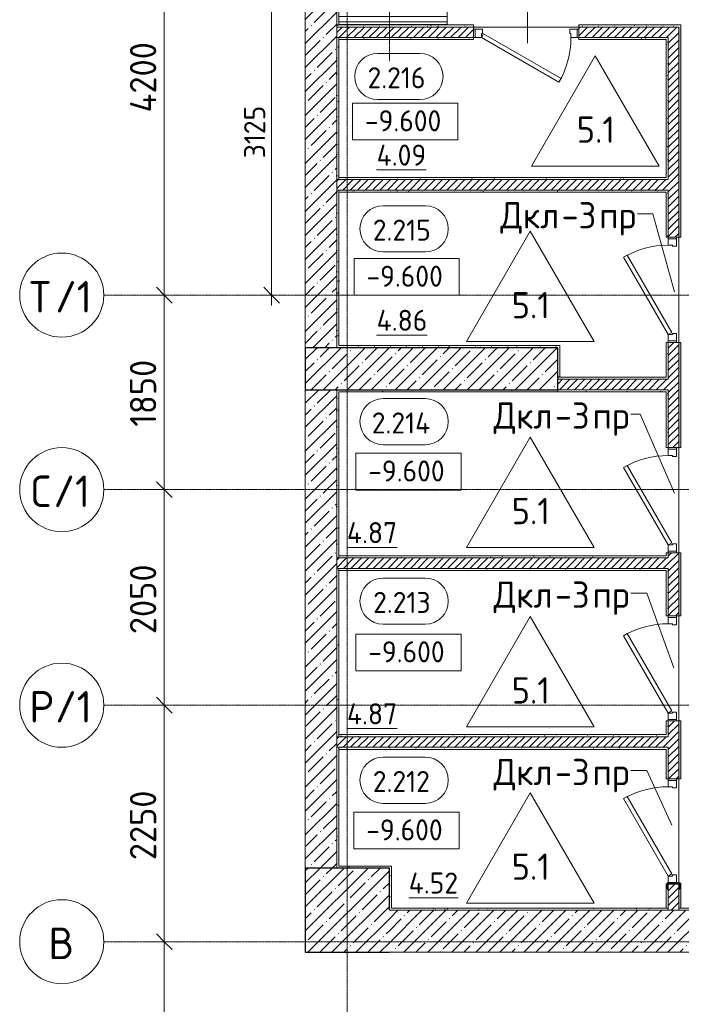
# Model space of a CAD drawing. Header units: millimetres. Extents: x -4136 to 63268, y -10605 to 130973.
# Tile 34 of 47: x -3114 to 3174, y 80105 to 89470. Entities that reach past the tile are written whole.
import ezdxf

# ---------------------------------------------------------------- set-up
doc = ezdxf.new("R2010")
doc.units = ezdxf.units.MM
doc.linetypes.add('4_ Штрихпунктир_ 10 х 2 мм', pattern=[14, 10, -2, 0, -2])
doc.linetypes.add('4_ Штрихпунктир_ 5 х 2 мм', pattern=[9, 5, -2, 0, -2])
for name, color, linetype, lineweight in [('A-ANNO-DIMS', 7, 'Continuous', 5), ('A-ANNO-DIMS-100', 7, 'Continuous', 5), ('A-AREA-IDEN', 7, 'Continuous', 5), ('A-DETL', 7, 'Continuous', 25), ('A-DOOR', 7, 'Continuous', 13), ('A-DOOR-FRAM', 7, 'Continuous', 13), ('A-DOOR-IDEN', 7, 'Continuous', 5), ('A-FLOR', 7, 'Continuous', 13), ('A-FLOR-IDEN', 7, 'Continuous', 5), ('A-WALL', 7, 'Continuous', 13), ('A-WALL-PATT', 7, 'Continuous', 13), ('G-ANNO-DIMS', 7, 'Continuous', 5), ('I-WALL', 7, 'Continuous', 13), ('M-EQPM', 7, 'Continuous', 13), ('Q-SPCQ', 7, 'Continuous', 13), ('S-COLS', 7, 'Continuous', 25), ('S-GRID', 7, 'Continuous', 5), ('S-GRID-IDEN', 7, 'Continuous', 5)]:
    doc.layers.add(name, color=color, linetype=linetype, lineweight=lineweight)
doc.styles.add('GOST Common_1', font='GOST_Common.ttf', dxfattribs={"height": 300})
doc.styles.add('GOST Common_2', font='GOST_Common.ttf', dxfattribs={"height": 250})
doc.styles.add('GOST Common_3', font='GOST_Common.ttf', dxfattribs={"height": 200})
doc.dimstyles.new('2_5_мм', dxfattribs={"dimscale": 304.8, "dimtxt": 251.428749, "dimasz": 0.492126, "dimexe": 0.492126, "dimexo": 0.492126, "dimgap": 0, "dimtad": 1, "dimdec": 5, "dimrnd": 1e-05, "dimdsep": 46, "dimtxsty": 'GOST Common_2', "dimblk1": 'OBLIQUE', "dimblk2": 'OBLIQUE', "dimsah": 1, "dimcen": 0.09, "dimdle": 0.492126, "dimadec": 5, "dimazin": 2, "dimtfac": 1, "dimtdec": 4, "dimtix": 1, "dimtmove": 0, "dimatfit": 3, "dimfxl": 1, "dimtvp": 1, "dimtolj": 1, "dimtzin": 0, "dimarcsym": 2})
doc.dimstyles.new('2_мм', dxfattribs={"dimscale": 304.8, "dimtxt": 201.142999, "dimasz": 0.492126, "dimexe": 0.328084, "dimexo": 0.492126, "dimgap": 0, "dimtad": 1, "dimdec": 0, "dimdsep": 46, "dimtxsty": 'GOST Common_3', "dimblk1": 'OBLIQUE', "dimblk2": 'OBLIQUE', "dimsah": 1, "dimcen": 0.09, "dimdle": 0.328084, "dimadec": 5, "dimazin": 2, "dimtfac": 1, "dimtdec": 4, "dimtix": 1, "dimtmove": 0, "dimatfit": 3, "dimfxl": 1, "dimtvp": 1, "dimtolj": 1, "dimtzin": 0, "dimarcsym": 2})
pattern_1 = [(0, (0, 0), (203.2, 50.8), [3.353, -149.047, 3.353, -149.047, -812.8]), (0, (0, 0), (203.2, 50.8), [-304.8, 3.353, -301.447, 3.353, -149.047, -355.6]), (0, (0, 0), (203.2, 50.8), [-762, 3.353, -98.247, 3.353, -250.647]), (120, (76.2, 25.4), (-145.59409, 150.576362), [3.353, -149.047, 3.353, -149.047, -812.8]), (120, (76.2, 25.4), (-145.59409, 150.576362), [-304.8, 3.353, -301.447, 3.353, -149.047, -355.6]), (120, (76.2, 25.4), (-145.59409, 150.576362), [-762, 3.353, -98.247, 3.353, -250.647]), (240, (101.6, 127), (-57.60591, -201.376362), [3.353, -149.047, 3.353, -149.047, -812.8]), (240, (101.6, 127), (-57.60591, -201.376362), [-304.8, 3.353, -301.447, 3.353, -149.047, -355.6]), (240, (101.6, 127), (-57.60591, -201.376362), [-762, 3.353, -98.247, 3.353, -250.647])]
pattern_2 = [(45, (0, 0), (-35.35534, 35.35534), [])]
pattern_3 = [(45, (0, 0), (-114.04925, 114.04925), []), (45, (114.05, 0), (-114.04925, 114.04925), [201.612, -40.322, 3.353, -36.97])]

# ---------------------------------------------------------------- blocks, each defined once
blk = doc.blocks.new('Наметкина 10_РД_АР_П_Отделка_R21_rvt-1--02_Подвал_МП_часть А')
at = {"layer": 'A-WALL-PATT', "lineweight": 5}
h = blk.add_hatch(dxfattribs=at)
h.set_pattern_fill('FP_16', color=256, style=0, pattern_type=2)
h.set_pattern_definition(pattern_1)
h.paths.add_polyline_path([(-80, 89420), (-80, 90550), (-100, 90550), (-100, 89420)])
h = blk.add_hatch(dxfattribs=at)
h.set_pattern_fill('FP_16', color=256, style=0, pattern_type=2)
h.set_pattern_definition(pattern_1)
h.paths.add_polyline_path([(3170, 89400), (3170, 89420), (2200, 89420), (2200, 89400), (3150, 89400)])
h.paths.add_polyline_path([(1101.5, 89400), (1200, 89400), (1200, 89420), (-100, 89420), (-100, 89400)])
h = blk.add_hatch(dxfattribs=at)
h.set_pattern_fill('FP_16', color=256, style=0, pattern_type=2)
h.set_pattern_definition(pattern_1)
h.paths.add_polyline_path([(3150, 81020), (3170, 81020), (3170, 81256.6), (3160, 81256.6), (3160, 81204.6), (3154.3, 81205.6), (3153.5, 81205.9), (3152.2, 81209.1), (3152.2, 81244.3), (3150, 81249.6), (3150, 81204.6)])
h.paths.add_polyline_path([(3150, 82250), (3170, 82250), (3170, 82800), (3150, 82800)])
h.paths.add_polyline_path([(3170, 83800), (3170, 84400), (3150, 84400), (3150, 83800)])
h.paths.add_polyline_path([(3150, 85400), (3170, 85400), (3170, 86400), (3150, 86400)])
h.paths.add_polyline_path([(3150, 87400), (3170, 87400), (3170, 89400), (3150, 89400), (3150, 88003.5)])
h = blk.add_hatch(dxfattribs=at)
h.set_pattern_fill('FP_16', color=256, style=0, pattern_type=2)
h.set_pattern_definition(pattern_1)
h.paths.add_polyline_path([(-80, 87950), (-80, 89300), (-100, 89300), (-100, 87950)])
h = blk.add_hatch(dxfattribs=at)
h.set_pattern_fill('FP_16', color=256, style=0, pattern_type=2)
h.set_pattern_definition(pattern_1)
h.paths.add_polyline_path([(3050, 89280), (3050, 89300), (2200, 89300), (2200, 89280), (3030, 89280)])
h.paths.add_polyline_path([(1101.5, 89280), (1200, 89280), (1200, 89300), (-80, 89300), (-80, 89280)])
h = blk.add_hatch(dxfattribs=at)
h.set_pattern_fill('FP_16', color=256, style=0, pattern_type=2)
h.set_pattern_definition(pattern_1)
h.paths.add_polyline_path([(3050, 87950), (3050, 89280), (3030, 89280), (3030, 87950)])
h = blk.add_hatch(dxfattribs=at)
h.set_pattern_fill('FP_16', color=256, style=0, pattern_type=2)
h.set_pattern_definition(pattern_1)
h.paths.add_polyline_path([(3030, 87950), (3030, 87970), (-80, 87970), (-80, 87950), (2821.8, 87950)])
h = blk.add_hatch(dxfattribs=at)
h.set_pattern_fill('FP_16', color=256, style=0, pattern_type=2)
h.set_pattern_definition(pattern_1)
h.paths.add_polyline_path([(-80, 86370), (-80, 87850), (-100, 87850), (-100, 86370)])
h = blk.add_hatch(dxfattribs=at)
h.set_pattern_fill('FP_16', color=256, style=0, pattern_type=2)
h.set_pattern_definition(pattern_1)
h.paths.add_polyline_path([(3030, 87830), (3030, 87850), (-80, 87850), (-80, 87830), (2821.8, 87830)])
h = blk.add_hatch(dxfattribs=at)
h.set_pattern_fill('FP_16', color=256, style=0, pattern_type=2)
h.set_pattern_definition(pattern_1)
h.paths.add_polyline_path([(3050, 86070), (3050, 86400), (3030, 86400), (3030, 86070)])
h.paths.add_polyline_path([(3030, 87400), (3050, 87400), (3050, 87850), (3030, 87850), (3030, 87830)])
h = blk.add_hatch(dxfattribs=at)
h.set_pattern_fill('FP_16', color=256, style=0, pattern_type=2)
h.set_pattern_definition(pattern_1)
h.paths.add_polyline_path([(2020, 86350), (2020, 86370), (-100, 86370), (-100, 86350), (2000, 86350)])
h = blk.add_hatch(dxfattribs=at)
h.set_pattern_fill('FP_16', color=256, style=0, pattern_type=2)
h.set_pattern_definition(pattern_1)
h.paths.add_polyline_path([(2000, 86050), (3050, 86050), (3050, 86070), (2000, 86070), (2000, 86050)])
h = blk.add_hatch(dxfattribs=at)
h.set_pattern_fill('FP_16', color=256, style=0, pattern_type=2)
h.set_pattern_definition(pattern_1)
h.paths.add_polyline_path([(2000, 85930), (2000, 85950), (-100, 85950), (-100, 85930), (-80, 85930)])
h = blk.add_hatch(dxfattribs=at)
h.set_pattern_fill('FP_16', color=256, style=0, pattern_type=2)
h.set_pattern_definition(pattern_1)
h.paths.add_polyline_path([(-80, 84350), (-80, 85930), (-100, 85930), (-100, 84350)])
h = blk.add_hatch(dxfattribs=at)
h.set_pattern_fill('FP_16', color=256, style=0, pattern_type=2)
h.set_pattern_definition(pattern_1)
h.paths.add_polyline_path([(2000, 85930), (3030, 85930), (3030, 85950), (2000, 85950)])
h = blk.add_hatch(dxfattribs=at)
h.set_pattern_fill('FP_16', color=256, style=0, pattern_type=2)
h.set_pattern_definition(pattern_1)
h.paths.add_polyline_path([(3030, 84370), (3050, 84370), (3050, 84400), (3030, 84400)])
h.paths.add_polyline_path([(3030, 85400), (3050, 85400), (3050, 85950), (3030, 85950), (3030, 85930)])
h = blk.add_hatch(dxfattribs=at)
h.set_pattern_fill('FP_16', color=256, style=0, pattern_type=2)
h.set_pattern_definition(pattern_1)
h.paths.add_polyline_path([(2821.8, 84350), (3050, 84350), (3050, 84370), (-80, 84370), (-80, 84350)])
h = blk.add_hatch(dxfattribs=at)
h.set_pattern_fill('FP_16', color=256, style=0, pattern_type=2)
h.set_pattern_definition(pattern_1)
h.paths.add_polyline_path([(-80, 82650), (-80, 84250), (-100, 84250), (-100, 82650)])
h = blk.add_hatch(dxfattribs=at)
h.set_pattern_fill('FP_16', color=256, style=0, pattern_type=2)
h.set_pattern_definition(pattern_1)
h.paths.add_polyline_path([(3030, 84230), (3030, 84250), (-80, 84250), (-80, 84230), (2821.8, 84230)])
h = blk.add_hatch(dxfattribs=at)
h.set_pattern_fill('FP_16', color=256, style=0, pattern_type=2)
h.set_pattern_definition(pattern_1)
h.paths.add_polyline_path([(3050, 82670), (3050, 82800), (3030, 82800), (3030, 82670)])
h.paths.add_polyline_path([(3030, 83800), (3050, 83800), (3050, 84250), (3030, 84250), (3030, 84230)])
h = blk.add_hatch(dxfattribs=at)
h.set_pattern_fill('FP_16', color=256, style=0, pattern_type=2)
h.set_pattern_definition(pattern_1)
h.paths.add_polyline_path([(2821.8, 82650), (3050, 82650), (3050, 82670), (-80, 82670), (-80, 82650)])
h = blk.add_hatch(dxfattribs=at)
h.set_pattern_fill('FP_16', color=256, style=0, pattern_type=2)
h.set_pattern_definition(pattern_1)
h.paths.add_polyline_path([(-80, 81400.1), (-80, 82550), (-100, 82550), (-100, 81400.1)])
h = blk.add_hatch(dxfattribs=at)
h.set_pattern_fill('FP_16', color=256, style=0, pattern_type=2)
h.set_pattern_definition(pattern_1)
h.paths.add_polyline_path([(3030, 82530), (3030, 82550), (-80, 82550), (-80, 82530), (2821.8, 82530)])
h = blk.add_hatch(dxfattribs=at)
h.set_pattern_fill('FP_16', color=256, style=0, pattern_type=2)
h.set_pattern_definition(pattern_1)
h.paths.add_polyline_path([(3040, 81020), (3050, 81020), (3050, 81249.6), (3047.8, 81244.3), (3047.8, 81209.1), (3046.5, 81205.9), (3043.3, 81204.6), (3040, 81204.6), (3040, 81250), (3030, 81250), (3030, 81020)])
h.paths.add_polyline_path([(3050, 82250), (3050, 82550), (3030, 82550), (3030, 82250)])
h = blk.add_hatch(dxfattribs=at)
h.set_pattern_fill('FP_16', color=256, style=0, pattern_type=2)
h.set_pattern_definition(pattern_1)
h.paths.add_polyline_path([(400, 81400.1), (420, 81400.1), (420, 81420.1), (-80, 81420.1), (-80, 81400.1)])
h = blk.add_hatch(dxfattribs=at)
h.set_pattern_fill('FP_16', color=256, style=0, pattern_type=2)
h.set_pattern_definition(pattern_1)
h.paths.add_polyline_path([(420, 81000), (420, 81400.1), (400, 81400.1), (400, 81000)])
h = blk.add_hatch(dxfattribs=at)
h.set_pattern_fill('FP_16', color=256, style=0, pattern_type=2)
h.set_pattern_definition(pattern_1)
h.paths.add_polyline_path([(3050, 81000), (3050, 81020), (420, 81020), (420, 81000), (2821.8, 81000)])
h = blk.add_hatch(dxfattribs=at)
h.set_pattern_fill('FP_16', color=256, style=0, pattern_type=2)
h.set_pattern_definition(pattern_1)
h.paths.add_polyline_path([(4250, 81000), (4250, 81020), (3150, 81020), (3150, 81000), (3682, 81000)])
at = {"layer": 'A-WALL'}
for p, q in [((-100, 90550), (-100, 89420)), ((-80, 89420), (-80, 90550)), ((-100, 89420), (-100, 89400)), ((-100, 89400), (1200, 89400)), ((1200, 89420), (-80, 89420)), ((1200, 89400), (1200, 89420)), ((3170, 89420), (2200, 89420)), ((2200, 89420), (2200, 89400)), ((2200, 89400), (3150, 89400)), ((3150, 89400), (3150, 87400)), ((3170, 89400), (3170, 89420)), ((3170, 87400), (3170, 89400)), ((-100, 89300), (-100, 87950)), ((-80, 89300), (-100, 89300)), ((1200, 89300), (-80, 89300)), ((-80, 89300), (-80, 89280)), ((-80, 87950), (-80, 89300)), ((-80, 89280), (1200, 89280)), ((1200, 89280), (1200, 89300)), ((3050, 89300), (2200, 89300)), ((2200, 89300), (2200, 89280)), ((2200, 89280), (3030, 89280)), ((3030, 89280), (3030, 87970)), ((3050, 89280), (3050, 89300)), ((3050, 87950), (3050, 89280)), ((-100, 87950), (-80, 87950)), ((3030, 87970), (-80, 87970)), ((-80, 87970), (-80, 87950)), ((-80, 87950), (3030, 87950)), ((3030, 87950), (3050, 87950)), ((-100, 87850), (-100, 86370)), ((-80, 87850), (-100, 87850)), ((3030, 87850), (-80, 87850)), ((-80, 87850), (-80, 87830)), ((-80, 86370), (-80, 87850)), ((3050, 87850), (3030, 87850)), ((3050, 87400), (3050, 87850)), ((-80, 87830), (3030, 87830)), ((3030, 87830), (3030, 87400)), ((3030, 87400), (3050, 87400)), ((3150, 87400), (3170, 87400)), ((-100, 86370), (-100, 86350)), ((2020, 86370), (-80, 86370)), ((2020, 86350), (2020, 86370)), ((2020, 86070), (2020, 86350)), ((3050, 86400), (3030, 86400)), ((3030, 86400), (3030, 86070)), ((3050, 86070), (3050, 86400)), ((3150, 86400), (3150, 85400)), ((3170, 86400), (3150, 86400)), ((3170, 85400), (3170, 86400)), ((3030, 86070), (2020, 86070)), ((3050, 86050), (3050, 86070)), ((2000, 86050), (2020, 86050)), ((2020, 86050), (3050, 86050)), ((-100, 85950), (-100, 85930)), ((-100, 85930), (-100, 84350)), ((-80, 85930), (2000, 85930)), ((-80, 84350), (-80, 85930)), ((3030, 85950), (2000, 85950)), ((2000, 85950), (2000, 85930)), ((2000, 85930), (2000, 85950)), ((2000, 85930), (3030, 85930)), ((3050, 85950), (3030, 85950)), ((3030, 85930), (3030, 85400)), ((3050, 85400), (3050, 85950)), ((3030, 85400), (3050, 85400)), ((3150, 85400), (3170, 85400)), ((3050, 84400), (3030, 84400)), ((3030, 84400), (3030, 84370)), ((3050, 84370), (3050, 84400)), ((3150, 84400), (3150, 83800)), ((3170, 84400), (3150, 84400)), ((3170, 83800), (3170, 84400)), ((-100, 84350), (-80, 84350)), ((3030, 84370), (-80, 84370)), ((-80, 84370), (-80, 84350)), ((-80, 84350), (3050, 84350)), ((3050, 84350), (3050, 84370)), ((-100, 84250), (-100, 82650)), ((-80, 84250), (-100, 84250)), ((3030, 84250), (-80, 84250)), ((-80, 84250), (-80, 84230)), ((-80, 82650), (-80, 84250)), ((-80, 84230), (3030, 84230)), ((3050, 84250), (3030, 84250)), ((3030, 84230), (3030, 83800)), ((3050, 83800), (3050, 84250)), ((3030, 83800), (3050, 83800)), ((3150, 83800), (3170, 83800)), ((3050, 82800), (3030, 82800)), ((3030, 82800), (3030, 82670)), ((3050, 82670), (3050, 82800)), ((3150, 82800), (3150, 82250)), ((3170, 82800), (3150, 82800)), ((3170, 82250), (3170, 82800)), ((-100, 82650), (-80, 82650)), ((3030, 82670), (-80, 82670)), ((-80, 82670), (-80, 82650)), ((-80, 82650), (3050, 82650)), ((3050, 82650), (3050, 82670)), ((-100, 82550), (-100, 81400.1)), ((-80, 82550), (-100, 82550)), ((3030, 82550), (-80, 82550)), ((-80, 82550), (-80, 82530)), ((-80, 81420.1), (-80, 82550)), ((-80, 82530), (3030, 82530)), ((3050, 82550), (3030, 82550)), ((3030, 82530), (3030, 82250)), ((3050, 82250), (3050, 82550)), ((3030, 82250), (3050, 82250)), ((3150, 82250), (3170, 82250)), ((-100, 81400.1), (-80, 81400.1)), ((420, 81420.1), (-80, 81420.1)), ((-80, 81400.1), (400, 81400.1)), ((400, 81400.1), (400, 81000)), ((420, 81400.1), (420, 81420.1)), ((420, 81020), (420, 81400.1)), ((3040, 81250), (3030, 81250)), ((3030, 81250), (3030, 81020)), ((3050, 81020), (3050, 81249.6)), ((3150, 81249.6), (3150, 81020)), ((3170, 81256.6), (3160, 81256.6)), ((3170, 81020), (3170, 81256.6)), ((3050, 81020), (420, 81020)), ((3030, 81020), (3050, 81020)), ((3050, 81000), (3050, 81020)), ((3150, 81020), (3170, 81020)), ((4250, 81020), (3150, 81020)), ((3150, 81020), (3150, 81000)), ((400, 81000), (420, 81000)), ((420, 81000), (3050, 81000)), ((3150, 81000), (4250, 81000))]:
    blk.add_line(p, q, dxfattribs=at)
at = {"layer": 'A-WALL', "lineweight": 25}
for p, q in [((-100, 89420), (-80, 89420)), ((2020, 86070), (2000, 86070))]:
    blk.add_line(p, q, dxfattribs=at)
blk = doc.blocks.new('АР_Дверь однопольная - 1000х2100h_850__Кладовая-4627048--02_Подвал_МП_часть А')
at = {"layer": 'A-DOOR'}
for p, q in [((311.1, 475), (-425, 50)), ((331.1, 440.4), (311.1, 475)), ((-405, 15.4), (331.1, 440.4)), ((-425, 50), (-405, 15.4))]:
    blk.add_line(p, q, dxfattribs=at)
at = {"layer": 'A-DOOR', "lineweight": 5}
blk.add_arc((-425, 50), 850, 360, 30, dxfattribs=at)
at = {"layer": 'A-DOOR-FRAM'}
for p, q in [((-485, 50), (-500, 50)), ((-425, 50), (-485, 50)), ((-485, 50), (-485, -30)), ((-425, 10), (-425, 50)), ((-415, 10), (-425, 10)), ((-415, -30), (-415, 10)), ((425, 10), (415, 10)), ((415, 10), (415, -30)), ((485, 50), (425, 50)), ((425, 50), (425, 10)), ((485, -30), (485, 50)), ((485, 50), (500, 50)), ((-485, -30), (-500, -30)), ((-485, -30), (-415, -30)), ((415, -30), (485, -30)), ((485, -30), (500, -30))]:
    blk.add_line(p, q, dxfattribs=at)
blk = doc.blocks.new('АР_Дверь однопольная - 1000х2100h_850__Кладовая-6010020--02_Подвал_МП_часть А')
at = {"layer": 'A-DOOR'}
for p, q in [((311.1, 475), (-425, 50)), ((331.1, 440.4), (311.1, 475)), ((-405, 15.4), (331.1, 440.4)), ((-425, 50), (-405, 15.4))]:
    blk.add_line(p, q, dxfattribs=at)
at = {"layer": 'A-DOOR', "lineweight": 5}
blk.add_arc((-425, 50), 850, 360, 30, dxfattribs=at)
at = {"layer": 'A-DOOR-FRAM'}
for p, q in [((-485, 50), (-500, 50)), ((-425, 50), (-485, 50)), ((-485, 50), (-485, -30)), ((-425, 10), (-425, 50)), ((-415, 10), (-425, 10)), ((-415, -30), (-415, 10)), ((425, 10), (415, 10)), ((415, 10), (415, -30)), ((485, 50), (425, 50)), ((425, 50), (425, 10)), ((485, -30), (485, 50)), ((485, 50), (500, 50)), ((-485, -30), (-500, -30)), ((-485, -30), (-415, -30)), ((415, -30), (485, -30)), ((485, -30), (500, -30))]:
    blk.add_line(p, q, dxfattribs=at)
blk = doc.blocks.new('АР_Дверь однопольная - 1000х2100h_850__Кладовая-4711580--02_Подвал_МП_часть А')
at = {"layer": 'A-DOOR'}
for p, q in [((-311.1, 475), (-331.1, 440.4)), ((425, 50), (-311.1, 475)), ((-331.1, 440.4), (405, 15.4)), ((405, 15.4), (425, 50))]:
    blk.add_line(p, q, dxfattribs=at)
at = {"layer": 'A-DOOR', "lineweight": 5}
blk.add_arc((425, 50), 850, 150, 180, dxfattribs=at)
at = {"layer": 'A-DOOR-FRAM'}
for p, q in [((-485, 50), (-500, 50)), ((-425, 50), (-485, 50)), ((-485, 50), (-485, -30)), ((-425, 10), (-425, 50)), ((-415, 10), (-425, 10)), ((-415, -30), (-415, 10)), ((425, 10), (415, 10)), ((415, 10), (415, -30)), ((485, 50), (425, 50)), ((425, 50), (425, 10)), ((485, -30), (485, 50)), ((485, 50), (500, 50)), ((-485, -30), (-500, -30)), ((-485, -30), (-415, -30)), ((415, -30), (485, -30)), ((485, -30), (500, -30))]:
    blk.add_line(p, q, dxfattribs=at)
blk = doc.blocks.new('АР_Приямок - ПР-2_1050х1100-V31--02_Подвал_МП_часть А')
at = {"layer": 'M-EQPM', "lineweight": 5}
h = blk.add_hatch(dxfattribs=at)
h.set_pattern_fill('FP_13', color=256, style=0, pattern_type=2)
h.set_pattern_definition([(90, (0, 0), (-50, 3e-15), [])])
h.paths.add_polyline_path([(1100, 525), (0, 525), (0, -505), (1100, -505)])
at = {"layer": 'M-EQPM'}
for p, q in [((0, -505), (0, 525)), ((0, 525), (1100, 525)), ((1100, 525), (1100, -505))]:
    blk.add_line(p, q, dxfattribs=at)
at = {"layer": 'Q-SPCQ'}
for p, q in [((0, 525), (0, -505)), ((1100, -505), (1100, 525))]:
    blk.add_line(p, q, dxfattribs=at)
blk = doc.blocks.new('КР_Колонна_ЖБ_Прямоугольная - 400x2400h_B40-V35--02_Подвал_МП_часть А')
at = {"layer": 'S-COLS', "lineweight": 5}
h = blk.add_hatch(dxfattribs=at)
h.set_pattern_fill('FP_15', color=256, style=0, pattern_type=2)
h.set_pattern_definition([(315, (-86150, 800.04), (114.04925, 114.04925), []), (315, (-86150, 685.99), (114.04925, 114.04925), [201.613, -40.323, 3.353, -36.97])])
h.paths.add_polyline_path([(-200, 1200), (-200, -1200), (200, -1200), (200, 1200)])
at = {"layer": 'S-COLS'}
for p, q in [((200, 1200), (-200, 1200)), ((-200, 1200), (-200, -1200)), ((200, -1200), (200, 1200)), ((-200, -1200), (200, -1200))]:
    blk.add_line(p, q, dxfattribs=at)
blk = doc.blocks.new('АР_Фахверк_ _Швеллер полки параллельные_ - 12П-5787732--02_Подвал_МП_часть А')
at = {"layer": 'S-COLS'}
blk.add_hatch(color=256, dxfattribs=at).paths.add_polyline_path([(35.4, -60), (35.4, -56.7), (34.1, -53.5), (30.9, -52.2), (-4.3, -52.2), (-9.6, -50), (-11.8, -44.7), (-11.8, 44.7), (-9.6, 50), (-4.3, 52.2), (30.9, 52.2), (34.1, 53.5), (35.4, 56.7), (35.4, 60), (-16.6, 60), (-16.6, -60)])
for p, q in [((35.4, 60), (-16.6, 60)), ((-16.6, 60), (-16.6, -60)), ((-11.8, -44.7), (-11.8, 44.7)), ((-4.3, 52.2), (30.9, 52.2)), ((35.4, 56.7), (35.4, 60)), ((-16.6, -60), (35.4, -60)), ((30.9, -52.2), (-4.3, -52.2)), ((35.4, -60), (35.4, -56.7))]:
    blk.add_line(p, q, dxfattribs=at)
for centre, radius, start, end in [((-4.3, 44.7), 7.5, 90, 180), ((30.9, 56.7), 4.5, 270, 360), ((-4.3, -44.7), 7.5, 180, 270), ((30.9, -56.7), 4.5, 360, 90)]:
    blk.add_arc(centre, radius, start, end, dxfattribs=at)
blk = doc.blocks.new('Ось сетки - 8_0 мм-31302--02_Подвал_МП_часть А')
at = {"layer": 'S-GRID-IDEN'}
blk.add_circle((0, 0), 4, dxfattribs=at)
blk = doc.blocks.new('Марка помещения _Номер_ - 2 мм-68851--02_Подвал_МП_часть А')
at = {"layer": 'A-AREA-IDEN'}
for p, q in [((-2.027, 2.21), (1.973, 2.21)), ((-2.027, -2.19), (1.973, -2.19))]:
    blk.add_line(p, q, dxfattribs=at)
for centre, start, end in [((-2.027, 0.01), 90, 270), ((1.973, 0.01), 270, 90)]:
    blk.add_arc(centre, 2.2, start, end, dxfattribs=at)
blk = doc.blocks.new('DIMBLOCK98--02_Подвал_МП_часть А')
at = {"layer": 'A-ANNO-DIMS-100', "lineweight": 25}
for p, q in [((-1739.2, 80700), (-1814.2, 80775)), ((-1739.2, 80700), (-1664.2, 80625)), ((-1739.2, 76900), (-1814.2, 76975)), ((-1739.2, 76900), (-1664.2, 76825))]:
    blk.add_line(p, q, dxfattribs=at)
at = {"layer": 'A-ANNO-DIMS-100'}
for p, q in [((-1695.2, 80700), (-1889.2, 80700)), ((-1739.2, 76900), (-1739.2, 80700)), ((-1739.2, 80700), (-1695.2, 80700)), ((-1695.2, 76900), (-1889.2, 76900)), ((-1739.2, 76900), (-1695.2, 76900))]:
    blk.add_line(p, q, dxfattribs=at)
at = {"layer": 'A-ANNO-DIMS-100', "color": 0, "insert": (-2065.9, 78450.6), "char_height": 250, "width": 838.664, "attachment_point": 1, "rotation": 90, "line_spacing_factor": 1.022761, "style": 'GOST Common_2'}
blk.add_mtext('3800', dxfattribs=at)
blk = doc.blocks.new('_Oblique')
at = {"color": 0, "linetype": 'ByBlock', "lineweight": -2}
blk.add_line((-0.5, -0.5), (0.5, 0.5), dxfattribs=at)
blk = doc.blocks.new('DIMBLOCK99--02_Подвал_МП_часть А')
at = {"layer": 'A-ANNO-DIMS-100', "lineweight": 25}
for p, q in [((-1739.2, 82950), (-1814.2, 83025)), ((-1739.2, 82950), (-1664.2, 82875)), ((-1739.2, 80700), (-1814.2, 80775)), ((-1739.2, 80700), (-1664.2, 80625))]:
    blk.add_line(p, q, dxfattribs=at)
at = {"layer": 'A-ANNO-DIMS-100'}
for p, q in [((-1695.2, 82950), (-1889.2, 82950)), ((-1739.2, 80700), (-1739.2, 82950)), ((-1739.2, 82950), (-1695.2, 82950)), ((-1695.2, 80700), (-1889.2, 80700)), ((-1739.2, 80700), (-1695.2, 80700))]:
    blk.add_line(p, q, dxfattribs=at)
at = {"layer": 'A-ANNO-DIMS-100', "color": 0, "insert": (-2065.9, 81475.6), "char_height": 250, "width": 838.664, "attachment_point": 1, "rotation": 90, "line_spacing_factor": 1.022761, "style": 'GOST Common_2'}
blk.add_mtext('2250', dxfattribs=at)
blk = doc.blocks.new('DIMBLOCK100--02_Подвал_МП_часть А')
at = {"layer": 'A-ANNO-DIMS-100', "lineweight": 25}
for p, q in [((-1739.2, 85000), (-1814.2, 85075)), ((-1739.2, 85000), (-1664.2, 84925)), ((-1739.2, 82950), (-1814.2, 83025)), ((-1739.2, 82950), (-1664.2, 82875))]:
    blk.add_line(p, q, dxfattribs=at)
at = {"layer": 'A-ANNO-DIMS-100'}
for p, q in [((-1695.2, 85000), (-1889.2, 85000)), ((-1739.2, 82950), (-1739.2, 85000)), ((-1739.2, 85000), (-1695.2, 85000)), ((-1695.2, 82950), (-1889.2, 82950)), ((-1739.2, 82950), (-1695.2, 82950))]:
    blk.add_line(p, q, dxfattribs=at)
at = {"layer": 'A-ANNO-DIMS-100', "color": 0, "insert": (-2065.9, 83625.6), "char_height": 250, "width": 838.664, "attachment_point": 1, "rotation": 90, "line_spacing_factor": 1.022761, "style": 'GOST Common_2'}
blk.add_mtext('2050', dxfattribs=at)
blk = doc.blocks.new('DIMBLOCK101--02_Подвал_МП_часть А')
at = {"layer": 'A-ANNO-DIMS-100', "lineweight": 25}
for p, q in [((-1739.2, 86850), (-1814.2, 86925)), ((-1739.2, 86850), (-1664.2, 86775)), ((-1739.2, 85000), (-1814.2, 85075)), ((-1739.2, 85000), (-1664.2, 84925))]:
    blk.add_line(p, q, dxfattribs=at)
at = {"layer": 'A-ANNO-DIMS-100'}
for p, q in [((-1695.2, 86850), (-1889.2, 86850)), ((-1739.2, 85000), (-1739.2, 86850)), ((-1739.2, 86850), (-1695.2, 86850)), ((-1695.2, 85000), (-1889.2, 85000)), ((-1739.2, 85000), (-1695.2, 85000))]:
    blk.add_line(p, q, dxfattribs=at)
at = {"layer": 'A-ANNO-DIMS-100', "color": 0, "insert": (-2065.9, 85599), "char_height": 250, "width": 782.412, "attachment_point": 1, "rotation": 90, "line_spacing_factor": 1.022761, "style": 'GOST Common_2'}
blk.add_mtext('1850', dxfattribs=at)
blk = doc.blocks.new('DIMBLOCK102--02_Подвал_МП_часть А')
at = {"layer": 'A-ANNO-DIMS-100', "lineweight": 25}
for p, q in [((-1739.2, 91050), (-1814.2, 91125)), ((-1739.2, 91050), (-1664.2, 90975)), ((-1739.2, 86850), (-1814.2, 86925)), ((-1739.2, 86850), (-1664.2, 86775))]:
    blk.add_line(p, q, dxfattribs=at)
at = {"layer": 'A-ANNO-DIMS-100'}
for p, q in [((-1695.2, 91050), (-1889.2, 91050)), ((-1739.2, 86850), (-1739.2, 91050)), ((-1739.2, 91050), (-1695.2, 91050)), ((-1695.2, 86850), (-1889.2, 86850)), ((-1739.2, 86850), (-1695.2, 86850))]:
    blk.add_line(p, q, dxfattribs=at)
at = {"layer": 'A-ANNO-DIMS-100', "color": 0, "insert": (-2065.9, 88587.8), "char_height": 250, "width": 869.347, "attachment_point": 1, "rotation": 90, "line_spacing_factor": 1.022761, "style": 'GOST Common_2'}
blk.add_mtext('4200', dxfattribs=at)
blk = doc.blocks.new('DIMBLOCK178--02_Подвал_МП_часть А')
at = {"layer": 'A-ANNO-DIMS-100', "lineweight": 25}
for p, q in [((-719.2, 89975), (-794.2, 90050)), ((-719.2, 89975), (-644.2, 89900)), ((-719.2, 86850), (-794.2, 86925)), ((-719.2, 86850), (-644.2, 86775))]:
    blk.add_line(p, q, dxfattribs=at)
at = {"layer": 'A-ANNO-DIMS-100'}
for p, q in [((-720, 89975), (-619.2, 89975)), ((-719.2, 89975), (-720, 89975)), ((-719.2, 86750), (-719.2, 89975)), ((-675.2, 86850), (-819.2, 86850)), ((-719.2, 86850), (-675.2, 86850))]:
    blk.add_line(p, q, dxfattribs=at)
at = {"layer": 'A-ANNO-DIMS-100', "color": 0, "insert": (-980.5, 88151.7), "char_height": 200, "width": 625.93, "attachment_point": 1, "rotation": 90, "line_spacing_factor": 1.022761, "style": 'GOST Common_3'}
blk.add_mtext('3125', dxfattribs=at)
blk = doc.blocks.new('Марка полов - Марка полов-4106608--02_Подвал_МП_часть А')
at = {"layer": 'A-FLOR-IDEN'}
for p, q in [((0, 7), (-6.062, -3.5)), ((6.062, -3.5), (0, 7)), ((-6.062, -3.5), (6.062, -3.5))]:
    blk.add_line(p, q, dxfattribs=at)
blk = doc.blocks.new('Высотные отметки - Frame_2-749557--02_Подвал_МП_часть А')
at = {"layer": 'G-ANNO-DIMS'}
for p, q in [((-5, 3.5), (-5, 0)), ((5, 3.5), (-5, 3.5)), ((5, 0), (5, 3.5)), ((-5, 0), (5, 0))]:
    blk.add_line(p, q, dxfattribs=at)

msp = doc.modelspace()

# ---------------------------------------------------------------- hatches: boundary and pattern name
at = {"layer": 'A-WALL-PATT', "lineweight": 5}
h = msp.add_hatch(dxfattribs=at)
h.set_pattern_fill('FP_3', color=256, style=0, pattern_type=2)
h.set_pattern_definition(pattern_3)
h.paths.add_polyline_path([(-399.959626, 86350), (-100, 86350), (-100, 93650), (-400, 93650), (-400, 86350)])
h = msp.add_hatch(dxfattribs=at)
h.set_pattern_fill('FP_2', color=256, style=0, pattern_type=2)
h.set_pattern_definition(pattern_2)
h.paths.add_polyline_path([(1101.487733, 89300), (1200, 89300), (1200, 89400), (-100, 89400), (-100, 89300)])
h.paths.add_polyline_path([(2821.842018, 89300), (3050, 89300), (3050, 89400), (2200, 89400), (2200, 89300)])
h = msp.add_hatch(dxfattribs=at)
h.set_pattern_fill('FP_2', color=256, style=0, pattern_type=2)
h.set_pattern_definition(pattern_2)
h.paths.add_polyline_path([(3150, 81000), (3149.045584, 81250), (3050, 81249.603301), (3050, 81000)])
h.paths.add_polyline_path([(3150, 82250), (3150, 82800), (3050, 82800), (3050, 82250)])
h.paths.add_polyline_path([(3050, 83800), (3150, 83800), (3150, 84400), (3050, 84400), (3050, 84250)])
h.paths.add_polyline_path([(3150, 85400), (3150, 86400), (3050, 86400), (3050, 85400)])
h.paths.add_polyline_path([(3050, 87400), (3150, 87400), (3150, 89400), (3050, 89400), (3050, 87850)])
h = msp.add_hatch(dxfattribs=at)
h.set_pattern_fill('FP_2', color=256, style=0, pattern_type=2)
h.set_pattern_definition(pattern_2)
h.paths.add_polyline_path([(3050, 87850), (3050, 87950), (-100, 87950), (-100, 87850), (2821.842018, 87850)])
h = msp.add_hatch(dxfattribs=at)
h.set_pattern_fill('FP_2', color=256, style=0, pattern_type=2)
h.set_pattern_definition(pattern_2)
h.paths.add_polyline_path([(2000.040374, 85950), (3050, 85950), (3050, 86050), (2000.040374, 86050)])
h = msp.add_hatch(dxfattribs=at)
h.set_pattern_fill('FP_3', color=256, style=0, pattern_type=2)
h.set_pattern_definition(pattern_3)
h.paths.add_polyline_path([(-400, 81400), (-100, 81400), (-100, 85950), (-400, 85950), (-400, 81888.826811)])
h = msp.add_hatch(dxfattribs=at)
h.set_pattern_fill('FP_2', color=256, style=0, pattern_type=2)
h.set_pattern_definition(pattern_2)
h.paths.add_polyline_path([(3050, 84250), (3050, 84350), (-99.989879, 84350), (-99.989879, 84250), (2821.842018, 84250)])
h = msp.add_hatch(dxfattribs=at)
h.set_pattern_fill('FP_2', color=256, style=0, pattern_type=2)
h.set_pattern_definition(pattern_2)
h.paths.add_polyline_path([(3050, 82550), (3050, 82650), (-99.989879, 82650), (-99.989879, 82550), (2821.842018, 82550)])
h = msp.add_hatch(dxfattribs=at)
h.set_pattern_fill('FP_3', color=256, style=0, pattern_type=2)
h.set_pattern_definition(pattern_3)
h.paths.add_polyline_path([(5800, 80600), (5800, 81000), (400, 81000), (400, 80600), (4542.196303, 80600)])
at = {"layer": 'S-COLS', "lineweight": 5}
h = msp.add_hatch(dxfattribs=at)
h.set_pattern_fill('FP_3', color=256, style=0, pattern_type=2)
h.set_pattern_definition(pattern_3)
h.paths.add_polyline_path([(400, 80600), (400, 81400), (-400, 81400), (-400, 80600)])

# ---------------------------------------------------------------- linework, layer by layer
at = {"layer": 'A-DETL', "linetype": '4_ Штрихпунктир_ 5 х 2 мм', "lineweight": 5}
msp.add_line((400, 89075), (400, 90855), dxfattribs=at)
at = {"layer": 'A-DOOR-IDEN'}
for p, q in [((1713.914671, 89247.92183), (1713.914671, 89710.581133)), ((2903.527626, 87624.078396), (2757.16604, 87624.078396)), ((3110.96433, 86880.194811), (2903.527626, 87624.078396)), ((2784.381293, 85719.01068), (2693.663782, 85719.01068)), ((3110.96433, 84966.055344), (2784.381293, 85719.01068)), ((2847.88355, 84015.506772), (2693.663782, 84015.506772)), ((3101.892579, 83305.924905), (2847.88355, 84015.506772)), ((2847.88355, 82328.379575), (2693.663782, 82328.379575)), ((3083.749077, 81809.085985), (2847.88355, 82328.379575))]:
    msp.add_line(p, q, dxfattribs=at)
at = {"layer": 'A-FLOR'}
for p, q in [((950, 90530), (950, 89420)), ((1200, 89400), (2200, 89400)), ((3150, 87400), (3150, 86400)), ((3150, 85400), (3150, 84400)), ((3150, 83800), (3150, 82800)), ((3150, 82250), (3150, 81256.6))]:
    msp.add_line(p, q, dxfattribs=at)
at = {"layer": 'A-WALL'}
for p, q in [((-400, 93650), (-400, 86350)), ((-100, 86350), (-100, 93650)), ((-400, 85950), (-400, 81400)), ((-100, 81400), (-100, 85950)), ((-400, 81400), (-100, 81400)), ((6100, 81000), (400, 81000)), ((400, 80600), (5800, 80600))]:
    msp.add_line(p, q, dxfattribs=at)
at = {"layer": 'I-WALL'}
for p, q in [((1200, 89400), (-100, 89400)), ((1200, 89300), (1200, 89400)), ((3150, 89400), (2200, 89400)), ((2200, 89400), (2200, 89300)), ((3150, 87400), (3150, 89400)), ((-100, 89300), (1200, 89300)), ((2200, 89300), (3050, 89300)), ((3050, 89300), (3050, 87950)), ((3050, 87950), (-100, 87950)), ((-100, 87850), (3050, 87850)), ((3050, 87850), (3050, 87400)), ((3050, 87400), (3150, 87400)), ((3050, 86400), (3050, 86050)), ((3150, 86400), (3050, 86400)), ((3150, 85400), (3150, 86400)), ((3050, 86050), (2000.040374, 86050)), ((2000.040374, 85950), (3050, 85950)), ((3050, 85950), (3050, 85400)), ((3050, 85400), (3150, 85400)), ((3050, 84400), (3050, 84350)), ((3150, 84400), (3050, 84400)), ((3150, 83800), (3150, 84400)), ((3050, 84350), (-99.989879, 84350)), ((-99.989879, 84350), (-99.989879, 84250)), ((-99.989879, 84250), (3050, 84250)), ((3050, 84250), (3050, 83800)), ((3050, 83800), (3150, 83800)), ((3050, 82800), (3050, 82650)), ((3150, 82800), (3050, 82800)), ((3150, 82250), (3150, 82800)), ((3050, 82650), (-99.989879, 82650)), ((-99.989879, 82650), (-99.989879, 82550)), ((-99.989879, 82550), (3050, 82550)), ((3050, 82550), (3050, 82250)), ((3050, 82250), (3150, 82250)), ((3050, 81249.603301), (3050, 81000)), ((3149.045584, 81250), (3050.954416, 81250)), ((3150, 81000), (3150, 81249.603301))]:
    msp.add_line(p, q, dxfattribs=at)
at = {"layer": 'S-COLS'}
for p, q in [((400, 81400), (-400, 81400)), ((-400, 81400), (-400, 80600)), ((400, 81000), (400, 81400)), ((-400, 80600), (400, 80600))]:
    msp.add_line(p, q, dxfattribs=at)
at = {"layer": 'S-GRID', "linetype": '4_ Штрихпунктир_ 10 х 2 мм'}
for p, q in [((0, 30441.966891), (0, 128906.889941)), ((38983.503377, 86850), (-2313.623038, 86850)), ((38983.503377, 85000), (-2313.623038, 85000)), ((38983.503377, 82950), (-2313.623038, 82950)), ((38983.503377, 80700), (-2313.623038, 80700)), ((38983.503377, 80700), (-2313.623038, 80700))]:
    msp.add_line(p, q, dxfattribs=at)

# ---------------------------------------------------------------- block references
at = {"lineweight": 5}
msp.add_blockref('Наметкина 10_РД_АР_П_Отделка_R21_rvt-1--02_Подвал_МП_часть А', (0, 0), dxfattribs=at)
at = {"layer": 'A-AREA-IDEN', "xscale": 99.99999999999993, "yscale": 99.99999999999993, "zscale": 99.99999999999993}
for p in [(492.786851, 88928.651406), (542.869412, 87479.647601), (542.869412, 85645.694124), (542.869412, 83938.614049), (542.869412, 82235.267161)]:
    msp.add_blockref('Марка помещения _Номер_ - 2 мм-68851--02_Подвал_МП_часть А', p, dxfattribs=at)
at = {"layer": 'A-DOOR'}
for name, p, rotation in [('АР_Дверь однопольная - 1000х2100h_850__Кладовая-4711580--02_Подвал_МП_часть А', (1700, 89350), 180), ('АР_Дверь однопольная - 1000х2100h_850__Кладовая-4627048--02_Подвал_МП_часть А', (3100, 86900), 90), ('АР_Дверь однопольная - 1000х2100h_850__Кладовая-4627048--02_Подвал_МП_часть А', (3100, 84900), 90), ('АР_Дверь однопольная - 1000х2100h_850__Кладовая-4627048--02_Подвал_МП_часть А', (3100, 83300), 90), ('АР_Дверь однопольная - 1000х2100h_850__Кладовая-6010020--02_Подвал_МП_часть А', (3100, 81750), 90)]:
    msp.add_blockref(name, p, dxfattribs=dict(at, rotation=rotation))
at = {"layer": 'A-FLOR-IDEN', "xscale": 99.99999999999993, "yscale": 99.99999999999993, "zscale": 99.99999999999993}
for p in [(2357.055253, 88427.198866), (1738.657068, 86757.687451), (1738.657068, 84799.112169), (1738.657068, 83093.141147), (1738.657068, 81416.879575)]:
    msp.add_blockref('Марка полов - Марка полов-4106608--02_Подвал_МП_часть А', p, dxfattribs=at)
at = {"layer": 'G-ANNO-DIMS', "xscale": 99.99999999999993, "yscale": 99.99999999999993, "zscale": 99.99999999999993}
for p in [(549.358753, 88326.925794), (563.880426, 86848.813334), (580.900797, 84996.266936), (580.900797, 83276.266936), (562.0931, 81582.431525)]:
    msp.add_blockref('Высотные отметки - Frame_2-749557--02_Подвал_МП_часть А', p, dxfattribs=at)
at = {"layer": 'M-EQPM', "rotation": 269.999999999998}
msp.add_blockref('АР_Приямок - ПР-2_1050х1100-V31--02_Подвал_МП_часть А', (425, 90525), dxfattribs=at)
at = {"layer": 'S-COLS'}
for name, p, rotation in [('КР_Колонна_ЖБ_Прямоугольная - 400x2400h_B40-V35--02_Подвал_МП_часть А', (800.040374, 86150), 90.00000000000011), ('АР_Фахверк_ _Швеллер полки параллельные_ - 12П-5787732--02_Подвал_МП_часть А', (3100, 81240), 269.9999999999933)]:
    msp.add_blockref(name, p, dxfattribs=dict(at, rotation=rotation))
at = {"layer": 'S-GRID-IDEN', "xscale": 99.99999999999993, "yscale": 99.99999999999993, "zscale": 99.99999999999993}
for p, rotation in [((-2713.623038, 86850), 89.99999999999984), ((-2713.623038, 85000), 89.99999999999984), ((-2713.623038, 82950), 89.99999999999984), ((-2713.623038, 80700), 89.9999999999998)]:
    msp.add_blockref('Ось сетки - 8_0 мм-31302--02_Подвал_МП_часть А', p, dxfattribs=dict(at, rotation=rotation))

# ---------------------------------------------------------------- texts
at = {"layer": 'A-AREA-IDEN', "char_height": 200, "attachment_point": 1, "style": 'GOST Common_3'}
for s, insert, width in [('2.216', (192.272654, 89017.394588), 721.51875), ('\\L4.09', (278.700662, 88282.001526), 625.31625), ('2.215', (242.355215, 87568.390783), 721.51875), ('\\L4.86', (278.700662, 86710.6721), 625.31625), ('2.214', (232.355215, 85734.437306), 745.569375), ('\\L4.87', (-3.676142, 84691.139348), 625.31625), ('2.213', (245.355215, 84027.357231), 713.501875), ('\\L4.87', (-3.676142, 82967.713164), 625.31625), ('2.212', (242.355215, 82324.010343), 721.51875), ('\\L4.52', (583.69833, 81358.641492), 625.31625)]:
    msp.add_mtext(s, dxfattribs=dict(at, insert=insert, width=width))
at = {"layer": 'A-DOOR-IDEN', "char_height": 250, "attachment_point": 1, "style": 'GOST Common_2'}
for s, insert, width in [('Дкл', (1454.16604, 87735.005479), 705.485), ('-3', (2036.249373, 87735.005479), 432.91125), ('пр', (2393.436873, 87735.005479), 432.91125), ('Дкл', (1390.663782, 85829.937763), 705.485), ('-3', (1972.747116, 85829.937763), 432.91125), ('пр', (2329.934616, 85829.937763), 432.91125), ('Дкл', (1390.663782, 84126.433855), 705.485), ('-3', (1972.747116, 84126.433855), 432.91125), ('пр', (2329.934616, 84126.433855), 432.91125), ('Дкл', (1390.663782, 82439.306658), 705.485), ('-3', (1972.747116, 82439.306658), 432.91125), ('пр', (2329.934616, 82439.306658), 432.91125)]:
    msp.add_mtext(s, dxfattribs=dict(at, insert=insert, width=width))
at = {"layer": 'A-FLOR-IDEN', "char_height": 250, "width": 456.961875, "attachment_point": 1, "style": 'GOST Common_2'}
for insert in [(2180.67897, 88549.260538), (1562.280785, 86879.749123), (1562.280785, 84921.173841), (1562.280785, 83215.202819), (1562.280785, 81538.941247)]:
    msp.add_mtext('5.1', dxfattribs=dict(at, insert=insert))
at = {"layer": 'G-ANNO-DIMS', "char_height": 200, "width": 917.17566319, "attachment_point": 1, "line_spacing_factor": 1.022761, "style": 'GOST Common_3'}
for insert in [(167.202227, 88608.291454), (181.7239, 87130.178994), (198.74427, 85277.632597), (198.74427, 83557.632597), (179.936574, 81863.797186)]:
    msp.add_mtext('-9.600', dxfattribs=dict(at, insert=insert))
at = {"layer": 'S-GRID-IDEN', "char_height": 300, "attachment_point": 1, "style": 'GOST Common_1'}
for s, insert, width in [('/1', (-2777.303936, 86984.544597), 448.945), ('\\fGOST Common|b0|i0|c204|p34|;Т', (-3022.04352, 86984.544597), 296.624375), ('\\fGOST Common|b0|i0|c204|p34|;С', (-3005.54352, 85134.544597), 256.54), ('/1', (-2793.876853, 85134.544597), 448.945), ('\\fGOST Common|b0|i0|c204|p34|;Р', (-3022.04352, 83084.544597), 296.624375), ('/1', (-2777.303936, 83084.544597), 448.945), ('\\fGOST Common|b0|i0|c204|p34|;В', (-2840.04352, 80834.544597), 304.64125)]:
    msp.add_mtext(s, dxfattribs=dict(at, insert=insert, width=width))

# ---------------------------------------------------------------- dimensions: what is measured, and where the dimension line sits
at = {"layer": 'A-ANNO-DIMS'}
for base, p1, p2, dimstyle, override, picture, middle in [((-1739.153937, 91050), (-1845.219954, 86850), (-1845.219954, 91050), '2_5_мм', {"dimpost": '<>', "dimfxl": 4200}, 'DIMBLOCK102--02_Подвал_МП_часть А', (-1864.153937, 88950)), ((-719.153937, 89975), (-825.219954, 86850), (-570, 89975), '2_мм', {"dimpost": '<>', "dimfxl": 3135.404635}, 'DIMBLOCK178--02_Подвал_МП_часть А', (-819.153937, 88412.5)), ((-1739.153937, 86850), (-1845.219954, 85000), (-1845.219954, 86850), '2_5_мм', {"dimpost": '<>', "dimfxl": 1850}, 'DIMBLOCK101--02_Подвал_МП_часть А', (-1864.153937, 85925)), ((-1739.153937, 85000), (-1845.219954, 82950), (-1845.219954, 85000), '2_5_мм', {"dimpost": '<>', "dimfxl": 2050}, 'DIMBLOCK100--02_Подвал_МП_часть А', (-1864.153937, 83975)), ((-1739.153937, 82950), (-1845.219954, 80700), (-1845.219954, 82950), '2_5_мм', {"dimpost": '<>', "dimfxl": 2250}, 'DIMBLOCK99--02_Подвал_МП_часть А', (-1864.153937, 81825)), ((-1739.153937, 80700), (-1845.219954, 76900), (-1845.219954, 80700), '2_5_мм', {"dimpost": '<>', "dimfxl": 3800}, 'DIMBLOCK98--02_Подвал_МП_часть А', (-1864.153937, 78800))]:
    dim = msp.add_linear_dim(base=base, p1=p1, p2=p2, angle=90, dimstyle=dimstyle, override=override, dxfattribs=at)
    dim.commit()
    dim.dimension.update_dxf_attribs({"geometry": picture, "text_midpoint": middle})

doc.saveas('drawing.dxf')
